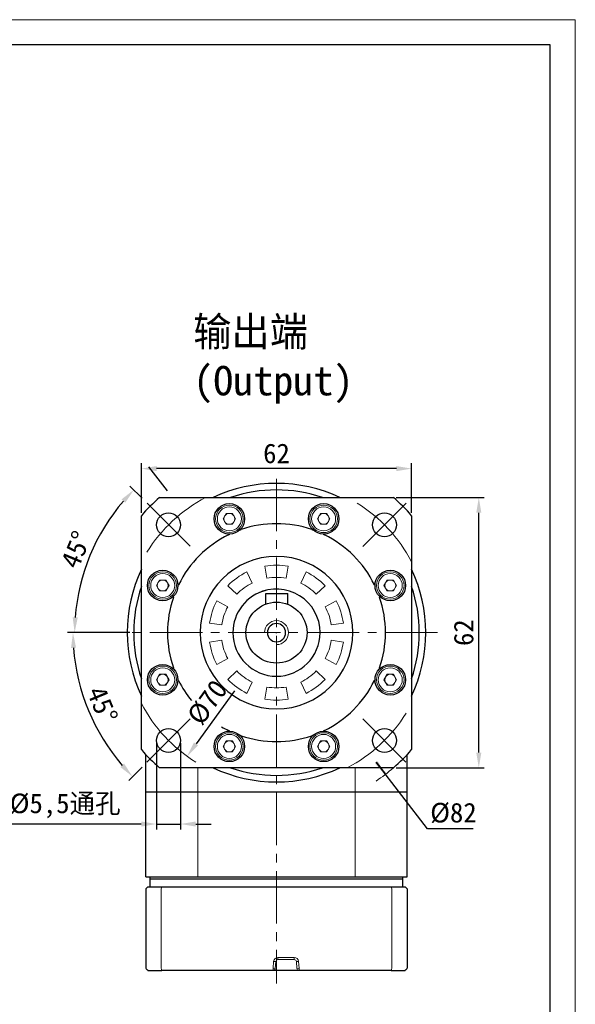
# Model space of a CAD drawing. Header units: millimetres. Extents: x 826 to 1311, y 1015 to 1358.
# Tile 9 of 9: x 1184 to 1311, y 1133 to 1358. Entities that reach past the tile are written whole.
import ezdxf

# ---------------------------------------------------------------- set-up
doc = ezdxf.new("R2010")
doc.units = ezdxf.units.MM
doc.header["$PDSIZE"] = -5
doc.linetypes.add('ACAD_ISO10W100', pattern=[18, 12, -3, 0, -3])
doc.linetypes.add('点画线', pattern=[18, 12, -2, 2, -2])
doc.layers.get('0').update_dxf_attribs({"lineweight": 18})
doc.layers.get('Defpoints').update_dxf_attribs({"lineweight": 18})
for name, color, linetype, lineweight in [('7中心线层', 7, '点画线', 18), ('中心线层', 7, 'ACAD_ISO10W100', 20), ('图框_外框线', 7, 'Continuous', 18), ('尺寸线', 7, 'Continuous', 18), ('尺寸线层', 3, 'Continuous', 18), ('标注线', 7, 'Continuous', 20), ('粗实线', 7, 'Continuous', 50)]:
    doc.layers.add(name, color=color, linetype=linetype, lineweight=lineweight)
doc.styles.add('工程字', font='txt')
doc.dimstyles.new('DIMSTYLE_17', dxfattribs={"dimtxt": 8, "dimasz": 12, "dimexe": 0.18, "dimexo": 0.0625, "dimgap": 0.09, "dimtad": 1, "dimtih": 1, "dimtoh": 1, "dimdec": 3, "dimdsep": 46, "dimtxsty": 'Standard', "dimblk": '_CAXARROW', "dimcen": 0.09, "dimdle": 24, "dimadec": 0, "dimazin": 0, "dimtfac": 0.7, "dimtdec": 3, "dimtofl": 0, "dimtmove": 0, "dimatfit": 3, "dimfxl": 1, "dimtolj": 1, "dimarcsym": 0})
doc.dimstyles.new('ISO-25', dxfattribs={"dimtxt": 4.5, "dimasz": 1, "dimexe": 1.25, "dimexo": 0.625, "dimtad": 1, "dimtxsty": '工程字', "dimcen": 2.5, "dimdle": 2, "dimadec": 0, "dimazin": 0, "dimtfac": 1, "dimtmove": 0, "dimatfit": 3, "dimfxl": 1, "dimarcsym": 0})

# ---------------------------------------------------------------- blocks, each defined once
blk = doc.blocks.new('*X21')
at = {"layer": 'Defpoints', "color": 0}
for p in [(1269.72, 1248.83), (1289.29, 1248.83), (1269.72, 1186.83)]:
    blk.add_point(p, dxfattribs=at)
at = {"layer": '尺寸线层', "color": 0, "linetype": 'ByBlock', "lineweight": -2}
for p, q in [((1270.34, 1248.83), (1290.54, 1248.83)), ((1289.29, 1190.33), (1289.29, 1245.33)), ((1270.34, 1186.83), (1290.54, 1186.83))]:
    blk.add_line(p, q, dxfattribs=at)
at = {"layer": '尺寸线层', "color": 0}
for points in [[(1289.87, 1245.33), (1288.7, 1245.33), (1289.29, 1248.83)], [(1288.7, 1190.33), (1289.87, 1190.33), (1289.29, 1186.83)]]:
    blk.add_solid(points, dxfattribs=at)
at = {"layer": '尺寸线层', "color": 0, "insert": (1285.84, 1217.83), "char_height": 4.5, "attachment_point": 5, "rotation": 90, "style": '工程字'}
blk.add_mtext('\\A1;62', dxfattribs=at)
blk = doc.blocks.new('*X22')
at = {"layer": 'Defpoints', "color": 0}
for p in [(1211.88, 1255.47), (1211.88, 1244.67), (1273.88, 1244.67)]:
    blk.add_point(p, dxfattribs=at)
at = {"layer": '尺寸线层', "color": 0, "linetype": 'ByBlock', "lineweight": -2}
for p, q in [((1211.88, 1245.29), (1211.88, 1256.72)), ((1273.88, 1245.29), (1273.88, 1256.72)), ((1270.38, 1255.47), (1215.38, 1255.47))]:
    blk.add_line(p, q, dxfattribs=at)
at = {"layer": '尺寸线层', "color": 0}
for points in [[(1215.38, 1256.05), (1215.38, 1254.88), (1211.88, 1255.47)], [(1270.38, 1254.88), (1270.38, 1256.05), (1273.88, 1255.47)]]:
    blk.add_solid(points, dxfattribs=at)
at = {"layer": '尺寸线层', "color": 0, "insert": (1242.88, 1258.92), "char_height": 4.5, "attachment_point": 5, "style": '工程字'}
blk.add_mtext('\\A1;62', dxfattribs=at)
blk = doc.blocks.new('*X23')
at = {"layer": 'Defpoints', "color": 0}
for p in [(1263.39, 1246.2), (1222.38, 1189.47)]:
    blk.add_point(p, dxfattribs=at)
at = {"layer": '尺寸线层', "color": 0, "linetype": 'ByBlock', "lineweight": -2}
blk.add_line((1233.23, 1204.48), (1224.43, 1192.3), dxfattribs=at)
at = {"layer": '尺寸线层', "color": 0}
blk.add_solid([(1223.96, 1192.65), (1224.9, 1191.96), (1222.38, 1189.47)], dxfattribs=at)
at = {"layer": '尺寸线层', "color": 0, "insert": (1227.06, 1201.83), "char_height": 4.5, "attachment_point": 5, "rotation": 54.14, "style": '工程字'}
blk.add_mtext('\\A1;%%C70', dxfattribs=at)
blk = doc.blocks.new('*X24')
at = {"layer": 'Defpoints', "color": 0}
for p in [(1209.88, 1217.83), (1275.88, 1217.83), (1199.75, 1199.97), (1223.79, 1198.74), (1212.48, 1187.43)]:
    blk.add_point(p, dxfattribs=at)
at = {"layer": '尺寸线层', "color": 0, "linetype": 'ByBlock', "lineweight": -2}
for p, q in [((1209.26, 1217.83), (1194.95, 1217.83)), ((1212.04, 1186.99), (1208.99, 1183.94))]:
    blk.add_line(p, q, dxfattribs=at)
blk.add_arc((1242.88, 1217.83), 46.68, 184.2966, 220.7034, dxfattribs=at)
at = {"layer": '尺寸线层', "color": 0}
for points in [[(1196.91, 1214.36), (1195.75, 1214.31), (1196.2, 1217.83)], [(1207.07, 1186.99), (1207.92, 1187.79), (1209.87, 1184.82)]]:
    blk.add_solid(points, dxfattribs=at)
at = {"layer": '尺寸线层', "color": 0, "insert": (1202.94, 1201.29), "char_height": 4.5, "attachment_point": 5, "rotation": 292.5, "style": '工程字'}
blk.add_mtext('\\A1;45%%d', dxfattribs=at)
blk = doc.blocks.new('*X25')
at = {"layer": 'Defpoints', "color": 0}
for p in [(1212.48, 1248.24), (1223.79, 1236.93), (1200.1, 1235.55), (1209.88, 1217.83), (1275.88, 1217.83)]:
    blk.add_point(p, dxfattribs=at)
at = {"layer": '尺寸线层', "color": 0, "linetype": 'ByBlock', "lineweight": -2}
for p, q in [((1212.04, 1248.68), (1209.26, 1251.46)), ((1209.26, 1217.83), (1195.33, 1217.83))]:
    blk.add_line(p, q, dxfattribs=at)
blk.add_arc((1242.88, 1217.83), 46.31, 139.3317, 175.6683, dxfattribs=at)
at = {"layer": '尺寸线层', "color": 0}
for points in [[(1208.19, 1247.61), (1207.33, 1248.41), (1210.14, 1250.58)], [(1196.13, 1221.35), (1197.29, 1221.31), (1196.58, 1217.83)]]:
    blk.add_solid(points, dxfattribs=at)
at = {"layer": '尺寸线层', "color": 0, "insert": (1196.91, 1236.87), "char_height": 4.5, "attachment_point": 5, "rotation": 67.5, "style": '工程字'}
blk.add_mtext('\\A1;45%%d', dxfattribs=at)
blk = doc.blocks.new('_CAXARROW')
blk.add_hatch(color=0).paths.add_polyline_path([(0, 0), (-1, 0.125), (-1, -0.125)], flags=0)
blk = doc.blocks.new('*X26')
at = {"layer": 'Defpoints', "color": 0}
for p in [(1217.88, 1250.33), (1267.89, 1185.34)]:
    blk.add_point(p, dxfattribs=at)
at = {"layer": '尺寸线层', "color": 0, "linetype": 'ByBlock', "lineweight": -2}
for p, q in [((1217.88, 1250.33), (1213.61, 1255.88)), ((1242.79, 1217.83), (1242.97, 1217.83)), ((1242.88, 1217.74), (1242.88, 1217.92)), ((1277.54, 1172.79), (1265.75, 1188.11)), ((1265.75, 1188.11), (1267.89, 1185.34)), ((1287.99, 1172.79), (1277.54, 1172.79))]:
    blk.add_line(p, q, dxfattribs=at)
at = {"layer": '尺寸线层', "color": 0, "lineweight": -2, "xscale": 3.5, "yscale": 3.5, "zscale": 3.5, "rotation": 307.5780495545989}
blk.add_blockref('_CAXARROW', (1267.89, 1185.34), dxfattribs=at)
at = {"layer": '尺寸线层', "color": 0, "insert": (1283.47, 1176.44), "char_height": 4.5, "attachment_point": 5, "style": '工程字'}
blk.add_mtext('\\A1;%%C82', dxfattribs=at)
blk = doc.blocks.new('*X28')
at = {"layer": 'Defpoints', "color": 0}
for p in [(1215.37, 1193.07), (1220.87, 1193.07), (1220.87, 1173.93)]:
    blk.add_point(p, dxfattribs=at)
at = {"layer": '尺寸线层', "color": 0, "linetype": 'ByBlock', "lineweight": -2}
for p, q in [((1215.37, 1192.44), (1215.37, 1172.68)), ((1220.87, 1192.44), (1220.87, 1172.68)), ((1211.87, 1173.93), (1174.3, 1173.93)), ((1215.37, 1173.93), (1220.87, 1173.93)), ((1224.37, 1173.93), (1227.87, 1173.93))]:
    blk.add_line(p, q, dxfattribs=at)
at = {"layer": '尺寸线层', "color": 0}
for points in [[(1211.87, 1173.34), (1211.87, 1174.51), (1215.37, 1173.93)], [(1224.37, 1174.51), (1224.37, 1173.34), (1220.87, 1173.93)]]:
    blk.add_solid(points, dxfattribs=at)
at = {"layer": '尺寸线层', "color": 0, "insert": (1191.34, 1178.09), "char_height": 4.5, "attachment_point": 5, "style": '工程字'}
blk.add_mtext('\\A1;4-%%C5,5通孔', dxfattribs=at)

msp = doc.modelspace()

# ---------------------------------------------------------------- linework, layer by layer
msp.add_line((1211.8836, 1217.8341), (1210.1336, 1217.8341))
for start, end in [(0, 180), (270, 360)]:
    msp.add_arc((1242.8836, 1217.8341), 2.75, start, end)
at = {"layer": '7中心线层'}
for p, q in [((1242.8836, 1253.0841), (1242.8836, 1137.3341)), ((1279.813, 1217.8341), (1206.3534, 1217.8341))]:
    msp.add_line(p, q, dxfattribs=at)
at = {"layer": '中心线层', "color": 0, "linetype": 'ByBlock'}
for p, q in [((1213.1978, 1247.5452), (1223.0931, 1237.6415)), ((1272.5947, 1247.52), (1262.691, 1237.6247)), ((1213.1725, 1188.1482), (1223.0762, 1198.0435)), ((1272.5695, 1188.123), (1262.6742, 1198.0267))]:
    msp.add_line(p, q, dxfattribs=at)
for start, end in [(117.66045, 148.100522), (27.66045, 58.100522), (207.66045, 238.100522), (297.66045, 328.100522)]:
    msp.add_arc((1242.8836, 1217.8341), 35, start, end, dxfattribs=at)
at = {"layer": '图框_外框线', "color": 3}
msp.add_lwpolyline([(826.3602, 1015.4463), (1311.424, 1015.4463), (1311.424, 1358.4557), (826.3602, 1358.4557)], close=True, dxfattribs=at)
at = {"layer": '图框_外框线', "color": 3, "lineweight": 25}
msp.add_lwpolyline([(855.2331, 1021.2209), (1305.6494, 1021.2209), (1305.6494, 1352.6812), (855.2331, 1352.6812)], close=True, dxfattribs=at)
at = {"layer": '尺寸线', "color": 7}
for p, q in [((1230.6295, 1243.9337), (1231.3511, 1245.1837)), ((1231.3511, 1245.1837), (1232.7945, 1245.1837)), ((1232.7945, 1245.1837), (1233.5162, 1243.9337)), ((1252.2511, 1243.9337), (1252.9728, 1245.1837)), ((1252.9728, 1245.1837), (1254.4161, 1245.1837)), ((1254.4161, 1245.1837), (1255.1378, 1243.9337)), ((1231.3511, 1242.6837), (1230.6295, 1243.9337)), ((1232.7945, 1242.6837), (1231.3511, 1242.6837)), ((1233.5162, 1243.9337), (1232.7945, 1242.6837)), ((1252.9728, 1242.6837), (1252.2511, 1243.9337)), ((1254.4161, 1242.6837), (1252.9728, 1242.6837)), ((1255.1378, 1243.9337), (1254.4161, 1242.6837)), ((1237.3318, 1229.217), (1236.0909, 1231.7614)), ((1240.1929, 1233.0942), (1240.6845, 1230.3063)), ((1245.0828, 1230.3063), (1245.5744, 1233.0942)), ((1249.6764, 1231.7614), (1248.4354, 1229.217)), ((1215.3407, 1228.6449), (1216.0624, 1229.8949)), ((1216.0624, 1229.8949), (1217.5057, 1229.8949)), ((1217.5057, 1229.8949), (1218.2274, 1228.6449)), ((1267.5399, 1228.6449), (1268.2615, 1229.8949)), ((1268.2615, 1229.8949), (1269.7049, 1229.8949)), ((1269.7049, 1229.8949), (1270.4266, 1228.6449)), ((1216.0624, 1227.3949), (1215.3407, 1228.6449)), ((1217.5057, 1227.3949), (1216.0624, 1227.3949)), ((1218.2274, 1228.6449), (1217.5057, 1227.3949)), ((1231.7371, 1228.5982), (1233.7735, 1226.6317)), ((1251.9938, 1226.6317), (1254.0302, 1228.5982)), ((1268.2615, 1227.3949), (1267.5399, 1228.6449)), ((1269.7049, 1227.3949), (1268.2615, 1227.3949)), ((1270.4266, 1228.6449), (1269.7049, 1227.3949)), ((1231.7015, 1223.7798), (1229.2019, 1225.1088)), ((1256.5653, 1225.1088), (1254.0658, 1223.7798)), ((1227.5389, 1219.9907), (1230.3423, 1219.5967)), ((1255.425, 1219.5967), (1258.2283, 1219.9907)), ((1225.3836, 1217.8341), (1224.8836, 1217.8341)), ((1225.3836, 1217.8341), (1225.8881, 1217.8341)), ((1260.3836, 1217.8341), (1259.8791, 1217.8341)), ((1260.3836, 1217.8341), (1260.8836, 1217.8341)), ((1230.3423, 1216.0715), (1227.5389, 1215.6776)), ((1258.2283, 1215.6776), (1255.425, 1216.0715)), ((1229.2019, 1210.5594), (1231.7015, 1211.8884)), ((1254.0658, 1211.8884), (1256.5653, 1210.5594)), ((1233.7735, 1209.0365), (1231.7371, 1207.07)), ((1254.0302, 1207.07), (1251.9938, 1209.0365)), ((1215.3407, 1207.0233), (1216.0624, 1208.2733)), ((1216.0624, 1205.7733), (1215.3407, 1207.0233)), ((1216.0624, 1208.2733), (1217.5057, 1208.2733)), ((1217.5057, 1208.2733), (1218.2274, 1207.0233)), ((1218.2274, 1207.0233), (1217.5057, 1205.7733)), ((1236.0909, 1203.9069), (1237.3318, 1206.4512)), ((1248.4354, 1206.4512), (1249.6764, 1203.9069)), ((1267.5399, 1207.0233), (1268.2615, 1208.2733)), ((1268.2615, 1205.7733), (1267.5399, 1207.0233)), ((1268.2615, 1208.2733), (1269.7049, 1208.2733)), ((1269.7049, 1208.2733), (1270.4266, 1207.0233)), ((1270.4266, 1207.0233), (1269.7049, 1205.7733)), ((1217.5057, 1205.7733), (1216.0624, 1205.7733)), ((1240.6845, 1205.3619), (1240.1929, 1202.574)), ((1245.5744, 1202.574), (1245.0828, 1205.3619)), ((1269.7049, 1205.7733), (1268.2615, 1205.7733)), ((1230.6295, 1191.7345), (1231.3511, 1192.9845)), ((1231.3511, 1192.9845), (1232.7945, 1192.9845)), ((1232.7945, 1192.9845), (1233.5162, 1191.7345)), ((1252.2511, 1191.7345), (1252.9728, 1192.9845)), ((1252.9728, 1192.9845), (1254.4161, 1192.9845)), ((1254.4161, 1192.9845), (1255.1378, 1191.7345)), ((1231.3511, 1190.4845), (1230.6295, 1191.7345)), ((1232.7945, 1190.4845), (1231.3511, 1190.4845)), ((1233.5162, 1191.7345), (1232.7945, 1190.4845)), ((1252.9728, 1190.4845), (1252.2511, 1191.7345)), ((1254.4161, 1190.4845), (1252.9728, 1190.4845)), ((1255.1378, 1191.7345), (1254.4161, 1190.4845))]:
    msp.add_line(p, q, dxfattribs=at)
for centre, radius, start, end in [((1232.0728, 1243.9337), 3.15, 0, 180), ((1253.6944, 1243.9337), 3.15, 315, 135), ((1232.0728, 1243.9337), 2.75, 0, 180), ((1232.0728, 1243.9337), 1.25, 90, 150), ((1232.0728, 1243.9337), 1.25, 30, 90), ((1253.6944, 1243.9337), 3.15, 135, 315), ((1253.6944, 1243.9337), 2.75, 0, 180), ((1253.6944, 1243.9337), 1.25, 90, 150), ((1253.6944, 1243.9337), 1.25, 30, 90), ((1232.0728, 1243.9337), 3.15, 180, 0), ((1232.0728, 1243.9337), 2.75, 180, 0), ((1232.0728, 1243.9337), 1.25, 150, 180), ((1232.0728, 1243.9337), 1.25, 180, 210), ((1232.0728, 1243.9337), 1.25, 210, 270), ((1232.0728, 1243.9337), 1.25, 270, 330), ((1232.0728, 1243.9337), 1.25, 0, 30), ((1232.0728, 1243.9337), 1.25, 330, 360), ((1253.6944, 1243.9337), 2.75, 180, 0), ((1253.6944, 1243.9337), 1.25, 150, 180), ((1253.6944, 1243.9337), 1.25, 180, 210), ((1253.6944, 1243.9337), 1.25, 210, 270), ((1253.6944, 1243.9337), 1.25, 270, 330), ((1253.6944, 1243.9337), 1.25, 0, 30), ((1253.6944, 1243.9337), 1.25, 330, 360), ((1216.784, 1228.6449), 3.15, 45, 225), ((1216.784, 1228.6449), 2.75, 0, 180), ((1242.8836, 1217.8341), 15.4955, 116, 136), ((1242.8836, 1217.8341), 15.4955, 80, 100), ((1242.8836, 1217.8341), 15.4955, 44, 64), ((1268.9832, 1228.6449), 3.15, 90, 270), ((1268.9832, 1228.6449), 2.75, 0, 180), ((1268.9832, 1228.6449), 3.15, 270, 90), ((1216.784, 1228.6449), 3.15, 225, 45), ((1216.784, 1228.6449), 1.25, 150, 180), ((1216.784, 1228.6449), 1.25, 90, 150), ((1216.784, 1228.6449), 1.25, 30, 90), ((1216.784, 1228.6449), 1.25, 0, 30), ((1242.8836, 1217.8341), 12.6646, 116, 136), ((1242.8836, 1217.8341), 12.6646, 80, 100), ((1242.8836, 1217.8341), 12.6646, 44, 64), ((1268.9832, 1228.6449), 1.25, 150, 180), ((1268.9832, 1228.6449), 1.25, 90, 150), ((1268.9832, 1228.6449), 1.25, 30, 90), ((1268.9832, 1228.6449), 1.25, 0, 30), ((1216.784, 1228.6449), 2.75, 180, 0), ((1216.784, 1228.6449), 1.25, 180, 210), ((1216.784, 1228.6449), 1.25, 210, 270), ((1216.784, 1228.6449), 1.25, 270, 330), ((1216.784, 1228.6449), 1.25, 330, 0), ((1268.9832, 1228.6449), 2.75, 180, 0), ((1268.9832, 1228.6449), 1.25, 180, 210), ((1268.9832, 1228.6449), 1.25, 210, 270), ((1268.9832, 1228.6449), 1.25, 270, 330), ((1268.9832, 1228.6449), 1.25, 330, 0), ((1242.8836, 1217.8341), 15.4955, 152, 172), ((1242.8836, 1217.8341), 15.4955, 8, 28), ((1242.8836, 1217.8341), 12.6646, 152, 172), ((1242.8836, 1217.8341), 12.6646, 8, 28), ((1242.8836, 1217.8341), 15.4955, 188, 208), ((1242.8836, 1217.8341), 12.6646, 188, 208), ((1242.8836, 1217.8341), 12.6646, 332, 352), ((1242.8836, 1217.8341), 15.4955, 332, 352), ((1216.784, 1207.0233), 3.15, 90, 270), ((1216.784, 1207.0233), 2.75, 0, 180), ((1216.784, 1207.0233), 3.15, 270, 90), ((1242.8836, 1217.8341), 12.6646, 224, 244), ((1242.8836, 1217.8341), 12.6646, 296, 316), ((1268.9832, 1207.0233), 3.15, 45, 225), ((1268.9832, 1207.0233), 2.75, 0, 180), ((1268.9832, 1207.0233), 3.15, 225, 45), ((1216.784, 1207.0233), 2.75, 180, 0), ((1216.784, 1207.0233), 1.25, 150, 180), ((1216.784, 1207.0233), 1.25, 180, 210), ((1216.784, 1207.0233), 1.25, 90, 150), ((1216.784, 1207.0233), 1.25, 210, 270), ((1216.784, 1207.0233), 1.25, 30, 90), ((1216.784, 1207.0233), 1.25, 270, 330), ((1216.784, 1207.0233), 1.25, 0, 30), ((1216.784, 1207.0233), 1.25, 330, 360), ((1242.8836, 1217.8341), 15.4955, 224, 244), ((1242.8836, 1217.8341), 15.4955, 296, 316), ((1268.9832, 1207.0233), 2.75, 180, 360), ((1268.9832, 1207.0233), 1.25, 150, 180), ((1268.9832, 1207.0233), 1.25, 180, 210), ((1268.9832, 1207.0233), 1.25, 90, 150), ((1268.9832, 1207.0233), 1.25, 210, 270), ((1268.9832, 1207.0233), 1.25, 30, 90), ((1268.9832, 1207.0233), 1.25, 270, 330), ((1268.9832, 1207.0233), 1.25, 0, 30), ((1268.9832, 1207.0233), 1.25, 330, 360), ((1242.8836, 1217.8341), 12.6646, 260, 280), ((1242.8836, 1217.8341), 15.4955, 260, 280), ((1232.0728, 1191.7345), 3.15, 135, 315), ((1232.0728, 1191.7345), 2.75, 0, 180), ((1232.0728, 1191.7345), 3.15, 315, 135), ((1232.0728, 1191.7345), 1.25, 90, 150), ((1232.0728, 1191.7345), 1.25, 30, 90), ((1253.6944, 1191.7345), 3.15, 0, 180), ((1253.6944, 1191.7345), 2.75, 0, 180), ((1253.6944, 1191.7345), 1.25, 90, 150), ((1253.6944, 1191.7345), 1.25, 30, 90), ((1232.0728, 1191.7345), 2.75, 180, 0), ((1232.0728, 1191.7345), 1.25, 150, 180), ((1232.0728, 1191.7345), 1.25, 180, 210), ((1232.0728, 1191.7345), 1.25, 210, 270), ((1232.0728, 1191.7345), 1.25, 270, 330), ((1232.0728, 1191.7345), 1.25, 0, 30), ((1232.0728, 1191.7345), 1.25, 330, 0), ((1253.6944, 1191.7345), 3.15, 180, 360), ((1253.6944, 1191.7345), 2.75, 180, 360), ((1253.6944, 1191.7345), 1.25, 150, 180), ((1253.6944, 1191.7345), 1.25, 180, 210), ((1253.6944, 1191.7345), 1.25, 210, 270), ((1253.6944, 1191.7345), 1.25, 270, 330), ((1253.6944, 1191.7345), 1.25, 0, 30), ((1253.6944, 1191.7345), 1.25, 330, 360)]:
    msp.add_arc(centre, radius, start, end, dxfattribs=at)
at = {"layer": '尺寸线', "color": 0, "linetype": 'ByBlock'}
msp.add_arc((1242.8836, 1217.8341), 41, 303.844321, 310.878635, dxfattribs=at)
at = {"layer": '标注线', "color": 0, "lineweight": 0}
for p, q in [((1224.8559, 1186.8341), (1224.8559, 1161.8341)), ((1260.9114, 1186.8341), (1260.9114, 1161.8341)), ((1216.4261, 1159.0341), (1216.4261, 1140.8341)), ((1269.3411, 1159.0341), (1269.3411, 1140.8341)), ((1243.2239, 1143.3341), (1243.2239, 1142.8341)), ((1243.2239, 1143.3341), (1246.9418, 1143.3341)), ((1246.9418, 1143.3341), (1246.9418, 1142.8341)), ((1242.1166, 1140.8341), (1242.2264, 1142.4039)), ((1242.1166, 1140.8341), (1242.6154, 1140.7992)), ((1242.1166, 1140.8341), (1242.1166, 1140.3341)), ((1242.2264, 1142.4039), (1242.7251, 1142.369)), ((1242.7251, 1142.369), (1242.6154, 1140.7992)), ((1246.9418, 1142.8341), (1243.2239, 1142.8341)), ((1247.9393, 1142.4039), (1247.4406, 1142.369)), ((1247.5503, 1140.7992), (1247.4406, 1142.369)), ((1248.0491, 1140.8341), (1247.5503, 1140.7992)), ((1247.9393, 1142.4039), (1248.0491, 1140.8341)), ((1248.0491, 1140.8341), (1248.0491, 1140.3341))]:
    msp.add_line(p, q, dxfattribs=at)
for centre, radius, start, end in [((1243.2239, 1142.3341), 1, 90, 176), ((1246.9418, 1142.3341), 1, 4, 90), ((1242.1166, 1140.8341), 0.5, 270, 356), ((1243.2239, 1142.3341), 0.5, 90, 176), ((1246.9418, 1142.3341), 0.5, 4, 90), ((1248.0491, 1140.8341), 0.5, 184, 270)]:
    msp.add_arc(centre, radius, start, end, dxfattribs=at)
for points in [[(1216.4261, 1159.0341), (1216.4891, 1159.2008), (1216.5524, 1159.3675), (1216.6158, 1159.5341)], [(1269.1515, 1159.5341), (1269.2149, 1159.3675), (1269.2781, 1159.2008), (1269.3411, 1159.0341)], [(1216.6158, 1140.3341), (1216.5524, 1140.5007), (1216.4891, 1140.6674), (1216.4261, 1140.8341)], [(1269.3411, 1140.8341), (1269.2781, 1140.6674), (1269.2149, 1140.5007), (1269.1515, 1140.3341)]]:
    msp.add_open_spline(points, degree=3, dxfattribs=at)
at = {"layer": '粗实线', "color": 0, "lineweight": 30}
for p, q in [((1216.0508, 1248.8341), (1269.7165, 1248.8341)), ((1211.8836, 1191.0013), (1211.8836, 1244.6669)), ((1273.8836, 1244.6669), (1273.8836, 1191.0013)), ((1240.4736, 1224.4062), (1240.4736, 1226.8341)), ((1240.4736, 1226.8341), (1245.4736, 1226.8341)), ((1245.4736, 1224.3373), (1245.4736, 1226.8341)), ((1212.8836, 1161.8341), (1212.8836, 1189.8877)), ((1272.8836, 1161.8341), (1272.8836, 1189.8877)), ((1269.7165, 1186.8341), (1216.0508, 1186.8341)), ((1212.8836, 1181.3341), (1242.8836, 1181.3341)), ((1212.8836, 1181.3341), (1242.8836, 1181.3341)), ((1212.8836, 1181.3341), (1242.8836, 1181.3341)), ((1242.8836, 1181.3341), (1272.8836, 1181.3341)), ((1242.8836, 1181.3341), (1272.8836, 1181.3341)), ((1242.8836, 1181.3341), (1272.8836, 1181.3341)), ((1212.8836, 1161.8341), (1272.8836, 1161.8341)), ((1213.8836, 1161.3341), (1271.8836, 1161.3341)), ((1212.8836, 1159.0341), (1212.8836, 1140.8341)), ((1213.3836, 1159.5341), (1216.6158, 1159.5341)), ((1216.6158, 1159.5341), (1269.1515, 1159.5341)), ((1269.1515, 1159.5341), (1272.3836, 1159.5341)), ((1272.8836, 1159.0341), (1272.8836, 1140.8341)), ((1213.3836, 1140.3341), (1216.6158, 1140.3341)), ((1242.1166, 1140.3341), (1216.6158, 1140.3341)), ((1243.5829, 1140.3341), (1242.1166, 1140.3341)), ((1246.5829, 1140.3341), (1243.5829, 1140.3341)), ((1248.0491, 1140.3341), (1246.5829, 1140.3341)), ((1269.1515, 1140.3341), (1248.0491, 1140.3341)), ((1269.1515, 1140.3341), (1272.3836, 1140.3341))]:
    msp.add_line(p, q, dxfattribs=at)
at = {"layer": '粗实线', "linetype": 'Continuous', "lineweight": 30}
for p, q in [((1213.8836, 1159.5341), (1213.8836, 1161.8341)), ((1271.8836, 1159.5341), (1271.8836, 1161.8341))]:
    msp.add_line(p, q, dxfattribs=at)
at = {"layer": '粗实线', "color": 0, "lineweight": 30}
for centre, radius in [((1232.0728, 1243.9337), 3.5), ((1253.6944, 1243.9337), 3.5), ((1216.784, 1228.6449), 3.5), ((1268.9832, 1228.6449), 3.5), ((1242.8836, 1217.8341), 7), ((1216.784, 1207.0233), 3.5), ((1268.9832, 1207.0233), 3.5), ((1232.0728, 1191.7345), 3.5), ((1253.6944, 1191.7345), 3.5)]:
    msp.add_circle(centre, radius, dxfattribs=at)
at = {"layer": '粗实线', "color": 0, "linetype": 'ByBlock', "lineweight": 30}
for centre in [(1218.1244, 1242.5723), (1267.6429, 1242.5723), (1218.1244, 1193.0959), (1267.6429, 1193.0959)]:
    msp.add_circle(centre, 2.75, dxfattribs=at)
at = {"layer": '粗实线', "color": 0, "lineweight": 30}
for radius, start, end in [(34.25, 64.838033, 115.161967), (32.75, 71.187188, 108.812814), (41, 130.878635, 139.121365), (41, 40.878635, 49.121365), (25, 71.094486, 108.905514), (25, 116.094486, 153.905514), (25, 26.094486, 63.905514), (17.5, 0, 180), (34.25, 154.838033, 205.161967), (34.25, 334.838033, 25.161967), (32.75, 161.184376, 180), (10, 103.945569, 180), (10, 0, 115.941526), (32.75, 0, 18.815624), (25, 161.094486, 180), (25, 0, 18.905514), (2.1, 0, 180), (32.75, 180, 198.815624), (25, 180, 198.905514), (17.5, 180, 0), (10, 180, 0), (2.1, 180, 0), (25, 341.094486, 360), (32.75, 341.184376, 360), (25, 206.094486, 218.618554), (25, 296.094486, 333.905514), (25, 239.727753, 243.905514), (25, 251.094486, 288.905514), (41, 220.878635, 229.121365), (41, 310.878635, 319.121365), (34.25, 244.838033, 295.161967), (32.75, 251.187188, 288.812814)]:
    msp.add_arc((1242.8836, 1217.8341), radius, start, end, dxfattribs=at)
for points in [[(1231.8873, 1240.2859), (1231.9817, 1240.3321), (1232.0832, 1240.3811), (1232.1996, 1240.4361)], [(1234.4564, 1241.3709), (1234.5776, 1241.4143), (1234.684, 1241.4514), (1234.7834, 1241.4855)], [(1250.9838, 1241.4855), (1251.0833, 1241.4514), (1251.1897, 1241.4143), (1251.3109, 1241.3709)], [(1253.5677, 1240.4361), (1253.6841, 1240.3811), (1253.7855, 1240.3321), (1253.88, 1240.2859)], [(1220.2816, 1228.5182), (1220.3366, 1228.6346), (1220.3856, 1228.736), (1220.4319, 1228.8304)], [(1265.3354, 1228.8304), (1265.3816, 1228.736), (1265.4306, 1228.6346), (1265.4856, 1228.5182)], [(1219.2323, 1225.9343), (1219.2663, 1226.0338), (1219.3034, 1226.1402), (1219.3468, 1226.2614)], [(1266.4204, 1226.2614), (1266.4638, 1226.1402), (1266.5009, 1226.0338), (1266.535, 1225.9343)], [(1219.3468, 1209.4069), (1219.3034, 1209.5281), (1219.2663, 1209.6344), (1219.2323, 1209.7339)], [(1266.535, 1209.7339), (1266.5009, 1209.6344), (1266.4638, 1209.5281), (1266.4204, 1209.4069)], [(1220.4319, 1206.8378), (1220.3856, 1206.9322), (1220.3366, 1207.0337), (1220.2816, 1207.15)], [(1265.4856, 1207.15), (1265.4306, 1207.0337), (1265.3816, 1206.9322), (1265.3354, 1206.8378)], [(1232.1996, 1195.2321), (1232.0832, 1195.2871), (1231.9817, 1195.3361), (1231.8873, 1195.3824)], [(1253.88, 1195.3824), (1253.7855, 1195.3361), (1253.6841, 1195.2871), (1253.5677, 1195.2321)], [(1234.7834, 1194.1828), (1234.684, 1194.2168), (1234.5776, 1194.2539), (1234.4564, 1194.2973)], [(1251.3109, 1194.2973), (1251.1897, 1194.2539), (1251.0833, 1194.2168), (1250.9838, 1194.1828)], [(1213.3836, 1159.5341), (1213.217, 1159.3675), (1213.0503, 1159.2008), (1212.8836, 1159.0341)], [(1272.8836, 1159.0341), (1272.7169, 1159.2008), (1272.5503, 1159.3675), (1272.3836, 1159.5341)], [(1212.8836, 1140.8341), (1213.0503, 1140.6674), (1213.217, 1140.5007), (1213.3836, 1140.3341)], [(1272.3836, 1140.3341), (1272.5503, 1140.5007), (1272.7169, 1140.6674), (1272.8836, 1140.8341)]]:
    msp.add_open_spline(points, degree=3, dxfattribs=at)

# ---------------------------------------------------------------- texts
at = {"layer": '尺寸线', "color": 0, "linetype": 'ByBlock', "insert": (1223.7887, 1290.2695), "char_height": 6.75, "width": 56.777479, "attachment_point": 1, "style": '工程字'}
msp.add_mtext('输出端(Output)', dxfattribs=at)

# ---------------------------------------------------------------- dimensions: what is measured, and where the dimension line sits
at = {"layer": '尺寸线层', "linetype": 'ByBlock'}
dim = msp.add_linear_dim(base=(1211.8836, 1255.4678), p1=(1273.8836, 1244.6669), p2=(1211.8836, 1244.6669), dimstyle='ISO-25', override={"dimasz": 3.5, "dimgap": 1.2, "dimsah": 1, "dimdle": 7, "dimtolj": 1, "dimtzin": 8}, dxfattribs=at)
dim.commit()
dim.dimension.update_dxf_attribs({"geometry": '*X22', "text_midpoint": (1242.8836, 1255.4678), "dimtype": 160})
for p1, p2, dimstyle, override, picture, middle in [((1217.8801, 1250.3276), (1267.8871, 1185.3407), 'DIMSTYLE_17', {"dimtxt": 4.5, "dimasz": 3.5, "dimgap": 1.4, "dimpost": '%%C<>', "dimtxsty": '工程字', "dimsah": 1, "dimdle": 7}, '*X26', (1283.4685, 1172.7919)), ((1263.3869, 1246.1999), (1222.3804, 1189.4683), 'ISO-25', {"dimasz": 3.5, "dimgap": 1.2, "dimpost": '%%C<>', "dimsah": 1, "dimdle": 7, "dimtolj": 1, "dimtzin": 8}, '*X23', (1229.857, 1199.812))]:
    dim = msp.add_diameter_dim_2p(p1=p1, p2=p2, dimstyle=dimstyle, override=override, dxfattribs=at)
    dim.commit()
    dim.dimension.update_dxf_attribs({"geometry": picture, "text_midpoint": middle, "dimtype": 163})
for base, line1, line2, picture, middle in [((1200.1023, 1235.5547), ((1223.7918, 1236.926), (1212.478, 1248.2397)), ((1275.8836, 1217.8341), (1209.8836, 1217.8341)), '*X25', (1196.915, 1236.875)), ((1199.7535, 1199.969), ((1275.8836, 1217.8341), (1209.8836, 1217.8341)), ((1223.7918, 1198.7422), (1212.478, 1187.4285)), '*X24', (1202.9409, 1201.2893))]:
    dim = msp.add_angular_dim_2l(base=base, line1=line1, line2=line2, dimstyle='ISO-25', override={"dimasz": 3.5, "dimgap": 1.2, "dimtad": 1, "dimtih": 0, "dimtoh": 0, "dimsah": 1, "dimdle": 7, "dimtdec": 0, "dimtolj": 1, "dimtzin": 0}, dxfattribs=at)
    dim.commit()
    dim.dimension.update_dxf_attribs({"geometry": picture, "text_midpoint": middle})
dim = msp.add_linear_dim(base=(1289.2872, 1248.8341), p1=(1269.7165, 1186.8341), p2=(1269.7165, 1248.8341), angle=90, dimstyle='ISO-25', override={"dimasz": 3.5, "dimgap": 1.2, "dimsah": 1, "dimdle": 7, "dimtolj": 1, "dimtzin": 8}, dxfattribs=at)
dim.commit()
dim.dimension.update_dxf_attribs({"geometry": '*X21', "text_midpoint": (1285.8372, 1217.8341)})
dim = msp.add_linear_dim(base=(1220.8742, 1173.9256), p1=(1215.3745, 1193.0667), p2=(1220.8742, 1193.0667), text='4-%%C<>通孔', dimstyle='ISO-25', override={"dimasz": 3.5, "dimgap": 1.2, "dimsah": 1, "dimdle": 7, "dimtolj": 1}, dxfattribs=at)
dim.commit()
dim.dimension.update_dxf_attribs({"geometry": '*X28', "text_midpoint": (1191.3366, 1173.9256), "dimtype": 160})

doc.saveas('drawing.dxf')
